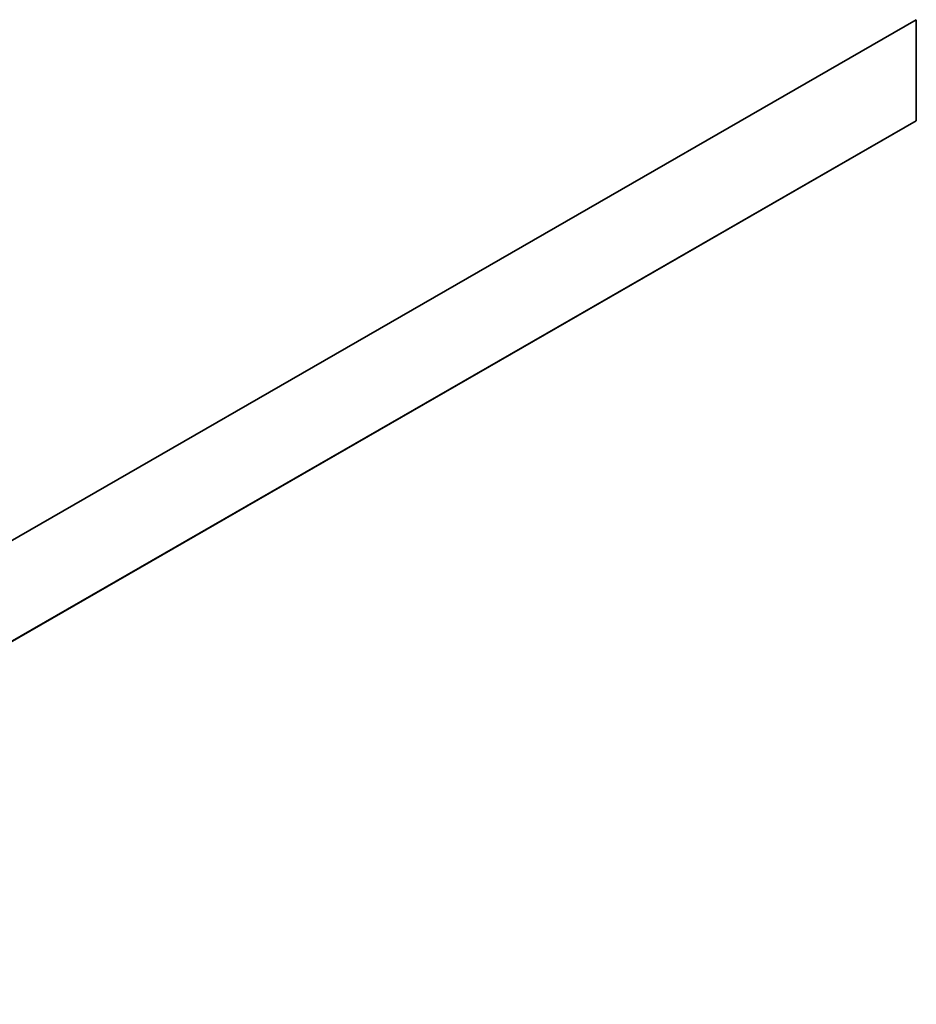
# Model space of a CAD drawing. Header units: millimetres. Extents: x 0 to 420, y 0 to 297.
# Tile 30 of 33: x 390.139 to 390.768, y 232.086 to 232.776. Entities that reach past the tile are written whole.
import ezdxf

# ---------------------------------------------------------------- set-up
doc = ezdxf.new("R2010")
doc.units = ezdxf.units.MM
doc.layers.add('Sichtbar (ISO)', color=7, linetype='Continuous', lineweight=35)

msp = doc.modelspace()

# ---------------------------------------------------------------- linework, layer by layer
at = {"layer": 'Sichtbar (ISO)'}
for p, q in [((389.69194, 232.15657), (390.76807, 232.77627)), ((390.768, 232.77623), (390.768, 232.70542)), ((390.76807, 232.77627), (390.76807, 232.70538)), ((390.768, 232.70542), (389.69194, 232.08576)), ((390.76807, 232.70538), (389.69194, 232.08568)), ((390.768, 232.70542), (390.76807, 232.70538))]:
    msp.add_line(p, q, dxfattribs=at)

doc.saveas('drawing.dxf')
